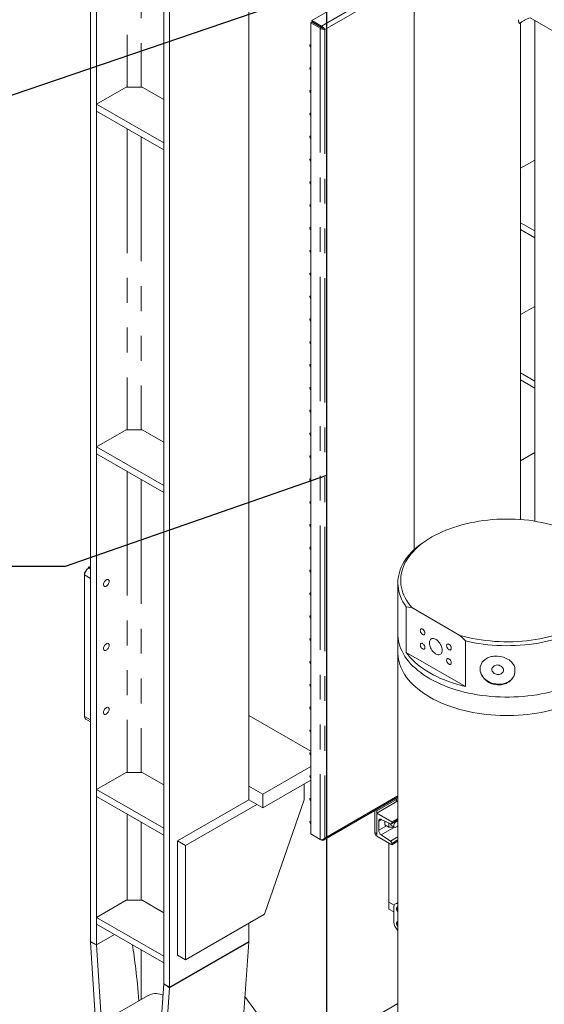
# Model space of a CAD drawing. Header units: millimetres. Extents: x 525 to 29324, y 175 to 20618.
# Tile 148 of 220: x 6124 to 7061, y 13058 to 14818. Entities that reach past the tile are written whole.
import ezdxf

# ---------------------------------------------------------------- set-up
doc = ezdxf.new("R2010")
doc.units = ezdxf.units.MM
doc.linetypes.add('SLD-Centrada-doble', pattern=[12.7, 6.35, -1.27, 1.27, -1.27, 1.27, -1.27])
doc.linetypes.add('SLD-Continua', pattern=[0])
doc.layers.add('COTAS', color=1, linetype='SLD-Continua')
doc.styles.get("Standard").update_dxf_attribs({"font": 'ARIALN.TTF'})
doc.dimstyles.new('SLDDIMSTYLE0', dxfattribs={"dimtxt": 0.18, "dimasz": 122.5, "dimexe": 0, "dimexo": 0.0625, "dimgap": 0, "dimtad": 0, "dimtih": 1, "dimtoh": 1, "dimdec": 0, "dimrnd": 1e-09, "dimzin": 0, "dimdsep": 46, "dimtxsty": 'Standard', "dimsah": 1, "dimcen": 0.09, "dimadec": 0, "dimazin": 0, "dimtfac": 122.5, "dimtdec": 0, "dimtofl": 0, "dimtmove": 0, "dimatfit": 3, "dimfxl": 1, "dimfrac": 2, "dimtolj": 1, "dimtzin": 0, "dimarcsym": 0})
doc.dimstyles.new('SLDDIMSTYLE1', dxfattribs={"dimtxt": 0.18, "dimasz": 122.5, "dimexe": 0, "dimexo": 0.0625, "dimgap": 0, "dimtad": 0, "dimtih": 1, "dimtoh": 1, "dimdec": 0, "dimrnd": 1e-09, "dimzin": 0, "dimdsep": 46, "dimtxsty": 'Standard', "dimblk1": 'NONE', "dimblk2": 'NONE', "dimsah": 1, "dimcen": 0.09, "dimadec": 0, "dimazin": 0, "dimtfac": 122.5, "dimtdec": 0, "dimtofl": 0, "dimtmove": 0, "dimatfit": 3, "dimldrblk": 'NONE', "dimfxl": 1, "dimfrac": 2, "dimtolj": 1, "dimtzin": 0, "dimarcsym": 0})

# ---------------------------------------------------------------- blocks, each defined once
blk = doc.blocks.new('_None')

msp = doc.modelspace()

# ---------------------------------------------------------------- linework, layer by layer
at = {"color": 7, "linetype": 'SLD-Continua', "lineweight": 18, "ltscale": 35}
for p, q in [((6250.2, 17383.4), (6250.2, 13170)), ((6260.8, 17377.3), (6260.8, 13163.9)), ((6381, 17307.9), (6381, 13094.5)), ((6391.6, 17301.7), (6391.6, 13088.4)), ((6533, 15595.2), (6533, 13423.2)), ((6758.1, 14881.1), (6645.7, 14816.2)), ((6828.6, 14877.5), (6828.6, 13870.6)), ((7111, 14777.4), (7035.6, 14820.9)), ((6643.6, 14812.4), (6645.7, 14813.6)), ((6643.6, 14812.4), (6643.6, 13362.4)), ((6660.5, 14802.6), (6643.6, 14812.4)), ((6645.7, 14816.2), (6645.7, 14813.7)), ((6662.7, 14806.4), (6645.7, 14816.2)), ((6662.7, 14803.9), (6645.7, 14813.7)), ((6662.6, 14803.8), (6645.7, 14813.6)), ((6647.1, 14812.9), (6664.8, 14802.7)), ((6647.1, 14812.9), (6647.1, 14812.9)), ((6647.1, 14812.8), (6647.1, 14812.9)), ((6660.5, 14802.6), (6662.6, 14803.8)), ((6662.7, 14806.4), (6662.7, 14803.9)), ((6664.8, 14802.7), (6665.4, 14803)), ((6664.8, 14801.9), (6664.8, 14802.7)), ((7018.6, 13924.3), (7018.6, 14812.4)), ((7043.9, 13921.4), (7043.9, 14816.1)), ((7043.9, 13921.4), (7043.9, 14816.1)), ((7043.9, 13921.4), (7043.9, 14816.1)), ((7043.9, 13921.4), (7043.9, 14816.1)), ((7043.9, 13921.4), (7043.9, 14816.1)), ((6666.9, 14801.4), (6669, 14800.2)), ((6643.6, 14773.3), (6642.7, 14772.8)), ((6643.6, 14732.5), (6642.7, 14732)), ((6261.1, 14666.6), (6314.2, 14697.2)), ((6314.2, 14697.2), (6342.4, 14697.2)), ((6342.4, 14697.2), (6381, 14674.9)), ((6643.6, 14691.7), (6642.7, 14691.1)), ((6261.1, 14654.3), (6261.1, 14666.6)), ((6381, 14597.4), (6261.1, 14666.6)), ((6381, 14585.1), (6261.1, 14654.3)), ((6643.6, 14650.8), (6642.7, 14650.3)), ((6643.6, 14610), (6642.7, 14609.5)), ((6643.6, 14569.2), (6642.7, 14568.7)), ((7043.9, 14566.7), (7018.6, 14552.1)), ((6643.6, 14528.3), (6642.7, 14527.8)), ((6643.6, 14487.5), (6642.7, 14487)), ((7043.9, 14440.1), (7018.6, 14454.7)), ((7043.9, 14440.1), (7018.6, 14454.7)), ((7043.9, 14440.1), (7018.6, 14454.7)), ((7043.9, 14440.1), (7018.6, 14454.7)), ((7043.9, 14440.1), (7018.6, 14454.7)), ((6643.6, 14446.7), (6642.7, 14446.2)), ((7043.9, 14427.8), (7018.6, 14442.5)), ((7043.9, 14427.8), (7018.6, 14442.5)), ((7043.9, 14427.8), (7018.6, 14442.5)), ((7043.9, 14427.8), (7018.6, 14442.5)), ((7043.9, 14427.8), (7018.6, 14442.5)), ((7043.9, 14440.1), (7043.9, 14440.1)), ((7043.9, 14427.8), (7043.9, 14440.1)), ((7043.9, 14440.1), (7043.9, 14440.1)), ((7043.9, 14427.8), (7043.9, 14440.1)), ((7043.9, 14440.1), (7043.9, 14440.1)), ((7043.9, 14427.8), (7043.9, 14440.1)), ((7043.9, 14440.1), (7043.9, 14440.1)), ((7043.9, 14427.8), (7043.9, 14440.1)), ((7043.9, 14440.1), (7043.9, 14440.1)), ((7043.9, 14427.8), (7043.9, 14440.1)), ((7043.9, 14427.8), (7043.9, 14427.8)), ((7043.9, 14427.8), (7043.9, 14427.8)), ((7043.9, 14427.8), (7043.9, 14427.8)), ((7043.9, 14427.8), (7043.9, 14427.8)), ((7043.9, 14427.8), (7043.9, 14427.8)), ((6643.6, 14405.9), (6642.7, 14405.3)), ((6643.6, 14365), (6642.7, 14364.5)), ((6643.6, 14324.2), (6642.7, 14323.7)), ((7043.9, 14305.4), (7018.6, 14290.8)), ((6643.6, 14283.4), (6642.7, 14282.9)), ((6643.6, 14242.6), (6642.7, 14242)), ((6643.6, 14201.7), (6642.7, 14201.2)), ((7043.9, 14171.7), (7018.6, 14186.3)), ((7043.9, 14171.7), (7018.6, 14186.3)), ((7043.9, 14171.7), (7018.6, 14186.3)), ((7043.9, 14171.7), (7018.6, 14186.3)), ((7043.9, 14171.7), (7018.6, 14186.3)), ((7043.9, 14159.4), (7018.6, 14174)), ((7043.9, 14159.4), (7018.6, 14174)), ((7043.9, 14159.4), (7018.6, 14174)), ((7043.9, 14159.4), (7018.6, 14174)), ((7043.9, 14159.4), (7018.6, 14174)), ((7043.9, 14171.7), (7043.9, 14171.7)), ((7043.9, 14159.4), (7043.9, 14171.7)), ((7043.9, 14171.7), (7043.9, 14171.7)), ((7043.9, 14159.4), (7043.9, 14171.7)), ((7043.9, 14171.7), (7043.9, 14171.7)), ((7043.9, 14159.4), (7043.9, 14171.7)), ((7043.9, 14171.7), (7043.9, 14171.7)), ((7043.9, 14159.4), (7043.9, 14171.7)), ((7043.9, 14171.7), (7043.9, 14171.7)), ((7043.9, 14159.4), (7043.9, 14171.7)), ((6643.6, 14160.9), (6642.7, 14160.4)), ((7043.9, 14159.4), (7043.9, 14159.4)), ((7043.9, 14159.4), (7043.9, 14159.4)), ((7043.9, 14159.4), (7043.9, 14159.4)), ((7043.9, 14159.4), (7043.9, 14159.4)), ((7043.9, 14159.4), (7043.9, 14159.4)), ((6643.6, 14120.1), (6642.7, 14119.6)), ((6261.1, 14054.1), (6314.2, 14084.8)), ((6314.2, 14084.8), (6342.4, 14084.8)), ((6342.4, 14084.8), (6381, 14062.5)), ((6643.6, 14079.2), (6642.7, 14078.7)), ((6261.1, 14041.9), (6261.1, 14054.1)), ((6381, 13985), (6261.1, 14054.1)), ((6381, 13972.7), (6261.1, 14041.9)), ((6643.6, 14038.4), (6642.7, 14037.9)), ((7043.9, 14044.1), (7018.6, 14029.5)), ((6643.6, 13997.6), (6642.7, 13997.1)), ((6643.6, 13956.8), (6642.7, 13956.2)), ((6643.6, 13915.9), (6642.7, 13915.4)), ((6860, 13893), (6856.5, 13891)), ((6643.6, 13875.1), (6642.7, 13874.6)), ((6245.7, 13836.9), (6248, 13839.9)), ((6250.2, 13839.6), (6246.6, 13837.6)), ((6249.4, 13839.1), (6248, 13839.9)), ((6248, 13839.9), (6250.2, 13839.7)), ((6643.6, 13834.3), (6642.7, 13833.8)), ((6239.6, 13829.3), (6241.1, 13831.2)), ((6240.2, 13829), (6239.6, 13829.3)), ((6239.6, 13825.3), (6239.6, 13829.3)), ((6239.6, 13825.3), (6239.6, 13572.2)), ((6250.2, 13819.2), (6250.2, 13566.1)), ((6799.4, 13811.4), (6799.4, 13719.4)), ((6643.6, 13793.5), (6642.7, 13792.9)), ((6814.1, 13768.5), (6814.1, 13686.9)), ((6910.1, 13717.2), (6824.1, 13766.8)), ((6643.6, 13752.6), (6642.7, 13752.1)), ((6643.6, 13711.8), (6642.7, 13711.3)), ((6799.4, 13719.4), (6799.4, 13686.4)), ((6920.2, 13625.6), (6920.2, 13707.3)), ((6799.4, 13686.4), (6799.4, 11956.6)), ((6920.2, 13625.6), (6814.1, 13686.9)), ((6643.6, 13671), (6642.7, 13670.5)), ((6946.6, 13661.3), (6946.6, 13653.4)), ((7008.6, 13650.2), (7008.6, 13658.2)), ((6643.6, 13630.1), (6642.7, 13629.6)), ((6643.6, 13589.3), (6642.7, 13588.8)), ((6533, 13574.2), (6643.6, 13510.4)), ((6241.6, 13567.6), (6250.2, 13562.7)), ((6643.6, 13548.5), (6642.7, 13548)), ((6643.6, 13507.7), (6642.7, 13507.2)), ((6643.6, 13482.9), (6557.8, 13433.4)), ((6261.1, 13441.7), (6314.2, 13472.4)), ((6314.2, 13472.4), (6342.4, 13472.4)), ((6342.4, 13472.4), (6381, 13450.1)), ((6643.6, 13466.8), (6642.7, 13466.3)), ((6557.8, 13433.4), (6533, 13447.7)), ((6643.6, 13458.4), (6557.8, 13408.9)), ((6632, 13451.7), (6632, 13423.2)), ((6261.1, 13429.5), (6261.1, 13441.7)), ((6381, 13372.5), (6261.1, 13441.7)), ((6381, 13360.3), (6261.1, 13429.5)), ((6557.8, 13433.4), (6557.8, 13408.9)), ((6405.7, 13349.7), (6533, 13423.2)), ((6419.9, 13341.5), (6547.2, 13415)), ((6557.8, 13408.9), (6533, 13423.2)), ((6632, 13423.2), (6561.3, 13219)), ((6643.6, 13426), (6642.7, 13425.5)), ((6666.3, 13351.4), (6799.4, 13428.2)), ((6761.6, 13403.5), (6797, 13423.9)), ((6799.4, 13421.2), (6761.6, 13399.4)), ((6794.5, 13425.4), (6797, 13423.9)), ((6797, 13423.9), (6797, 13419.9)), ((6758.1, 13364.7), (6758.1, 13404.4)), ((6759.2, 13405), (6761.6, 13403.5)), ((6761.6, 13362.7), (6761.6, 13403.5)), ((6761.6, 13399.4), (6761.6, 13358.6)), ((6788.5, 13383.9), (6761.6, 13399.4)), ((6643.6, 13385.2), (6642.7, 13384.7)), ((6765.2, 13368.9), (6765.2, 13385.1)), ((6769.7, 13388.1), (6786.2, 13380.1)), ((6776.1, 13385.1), (6776.2, 13378.7)), ((6783.3, 13374.6), (6776.2, 13378.7)), ((6783.2, 13381.6), (6783.3, 13374.6)), ((6786.9, 13377.9), (6793.3, 13374.2)), ((6787.8, 13380.1), (6799.4, 13386.8)), ((6799.4, 13390.2), (6788.5, 13383.9)), ((6788.5, 13381.7), (6788.5, 13383.9)), ((6799.3, 13384.6), (6797.5, 13385.7)), ((6660.5, 13352.6), (6643.6, 13362.4)), ((6760.2, 13360.2), (6761.6, 13359.3)), ((6761.6, 13358.6), (6788.5, 13343.1)), ((6786.2, 13349.5), (6769.7, 13360.6)), ((6783.3, 13374.6), (6790.1, 13374.3)), ((6790.1, 13374.3), (6791.1, 13375.5)), ((6419.9, 13341.5), (6405.7, 13349.7)), ((6405.7, 13145.6), (6405.7, 13349.7)), ((6419.9, 13137.4), (6419.9, 13341.5)), ((6662.7, 13351.3), (6660.8, 13352.4)), ((6662.7, 13351.3), (6662.7, 13352)), ((6783.3, 13240.3), (6783.3, 13346.1)), ((6783.3, 13240.3), (6783.3, 13346.1)), ((6783.3, 13240.3), (6783.3, 13346.1)), ((6783.3, 13240.3), (6783.3, 13346.1)), ((6783.3, 13240.3), (6783.3, 13346.1)), ((6799.4, 13349.4), (6788.5, 13343.1)), ((6788.5, 13343.1), (6788.5, 13345.4)), ((6261.1, 13213.1), (6314.2, 13243.7)), ((6314.2, 13243.7), (6342.4, 13243.7)), ((6342.4, 13243.7), (6381, 13221.5)), ((6792.7, 13234.8), (6783.3, 13240.3)), ((6783.3, 13228), (6783.3, 13240.3)), ((6792.7, 13234.8), (6783.3, 13240.3)), ((6783.3, 13228), (6783.3, 13240.3)), ((6792.7, 13234.8), (6783.3, 13240.3)), ((6783.3, 13228), (6783.3, 13240.3)), ((6792.7, 13234.8), (6783.3, 13240.3)), ((6783.3, 13228), (6783.3, 13240.3)), ((6792.7, 13234.8), (6783.3, 13240.3)), ((6783.3, 13228), (6783.3, 13240.3)), ((6799.4, 13240), (6794.9, 13237.4)), ((6799, 13237.9), (6799.4, 13237.8)), ((6561.3, 13219), (6419.9, 13137.4)), ((6792, 13222.9), (6783.3, 13228)), ((6792, 13222.9), (6783.3, 13228)), ((6792, 13222.9), (6783.3, 13228)), ((6792, 13222.9), (6783.3, 13228)), ((6792, 13222.9), (6783.3, 13228)), ((6792, 13205.2), (6792, 13231.2)), ((6261.1, 13200.9), (6261.1, 13213.1)), ((6381, 13143.9), (6261.1, 13213.1)), ((6381, 13131.7), (6261.1, 13200.9)), ((6533, 13202.7), (6533, 13170)), ((6260.8, 13163.9), (6293, 13182.5)), ((6260.8, 13163.9), (6293, 13182.5)), ((6799.4, 13190.1), (6799, 13190.5)), ((6260.8, 13163.9), (6250.2, 13170)), ((6250.2, 13169.1), (6251, 13169.5)), ((6260.1, 13016.8), (6250.2, 13169.1)), ((6250.2, 13169.1), (6260.8, 13163.9)), ((6391.6, 13088.4), (6533, 13170)), ((6391.6, 13087.5), (6533, 13169.1)), ((6533, 13169.1), (6522.2, 13015.7)), ((6533, 13169.1), (6532.2, 13169.6)), ((6269.8, 13025.4), (6260.8, 13163.9)), ((6419.9, 13137.4), (6405.7, 13145.6)), ((6372, 12966.2), (6381, 13094.5)), ((6391.6, 13087.5), (6381, 13094.5)), ((6391.6, 13088.4), (6381, 13094.5)), ((6382.1, 12952.2), (6391.6, 13087.5)), ((6353.4, 13073.7), (6285.9, 13034.7)), ((6642.6, 12910.8), (6526.2, 13071.8)), ((6799.4, 13059), (6718.5, 13012.3)), ((6799.4, 13059), (6718.5, 13012.3)), ((6799.4, 13059), (6718.5, 13012.3))]:
    msp.add_line(p, q, dxfattribs=at)
at = {"color": 8, "linetype": 'SLD-Centrada-doble', "lineweight": 18, "ltscale": 35}
for p, q in [((6315.6, 15235.3), (6315.6, 14697.2)), ((6341, 15220.6), (6341, 14697.2)), ((6758.1, 14861.5), (6662.7, 14806.4)), ((6769.4, 14858.2), (6669, 14800.2)), ((6660.5, 14802.6), (6660.5, 13352.6)), ((6669, 14800.2), (6669, 13354.9)), ((6315.6, 14622.9), (6315.6, 14084.8)), ((6341, 14608.2), (6341, 14084.8)), ((6315.6, 14010.5), (6315.6, 13472.4)), ((6341, 13995.8), (6341, 13472.4)), ((6246.6, 13837.6), (6250.2, 13835.5)), ((6239.6, 13825.3), (6250.2, 13819.2)), ((6239.6, 13572.2), (6250.2, 13566.1)), ((6669, 13354.9), (6799.4, 13430.2)), ((6315.6, 13398.1), (6315.6, 13243.7)), ((6341, 13383.4), (6341, 13243.7)), ((6770.1, 13387.9), (6765.2, 13385.1)), ((6779.2, 13377), (6765.2, 13368.9)), ((6799.4, 13388), (6788.5, 13381.7)), ((6799.4, 13377.7), (6799.2, 13377.6)), ((6761.6, 13362.7), (6758.1, 13364.7)), ((6793.3, 13374.2), (6769.7, 13360.6)), ((6799.4, 13357.1), (6786.2, 13349.5)), ((6799.4, 13351.6), (6788.5, 13345.4)), ((6799, 13237.9), (6799.4, 13238.2)), ((6341, 13154.7), (6341, 13066.5))]:
    msp.add_line(p, q, dxfattribs=at)
at = {"color": 7, "linetype": 'SLD-Continua', "lineweight": 18, "ltscale": 35, "flags": 128}
for points in [[(7016.8, 14811.2), (7019.5, 14813), (7021.7, 14814.4), (7023.6, 14815.5), (7024.9, 14816.3), (7025.7, 14816.8), (7026.6, 14817.3), (7027.8, 14817.9), (7029.4, 14818.7), (7031, 14819.4), (7032.3, 14820), (7033.5, 14820.4), (7035.5, 14820.9)], [(7016.8, 14811.2), (7016.7, 14811.2), (7016.3, 14811.4), (7015.9, 14811.9), (7015.6, 14812.9), (7015.3, 14814.2), (7015.1, 14815.8), (7015.1, 14817.8)], [(6643.6, 14772.8), (6643.2, 14772.9), (6642.7, 14772.8), (6642.3, 14772.3), (6642.1, 14771.6)], [(6643.6, 14732), (6643.2, 14732.1), (6642.7, 14732), (6642.3, 14731.5), (6642.1, 14730.8)], [(6643.6, 14691.2), (6643.2, 14691.2), (6642.7, 14691.1), (6642.3, 14690.7), (6642.1, 14690)], [(6643.6, 14650.3), (6643.2, 14650.4), (6642.7, 14650.3), (6642.3, 14649.9), (6642.1, 14649.2)], [(6643.6, 14609.5), (6643.2, 14609.6), (6642.7, 14609.5), (6642.3, 14609), (6642.1, 14608.3)], [(6643.6, 14568.7), (6643.2, 14568.8), (6642.7, 14568.7), (6642.3, 14568.2), (6642.1, 14567.5)], [(6643.6, 14527.9), (6643.2, 14527.9), (6642.7, 14527.8), (6642.3, 14527.4), (6642.1, 14526.7)], [(6643.6, 14487), (6643.2, 14487.1), (6642.7, 14487), (6642.3, 14486.6), (6642.1, 14485.9)], [(6643.6, 14446.2), (6643.2, 14446.3), (6642.7, 14446.2), (6642.3, 14445.7), (6642.1, 14445)], [(6643.6, 14405.4), (6643.2, 14405.5), (6642.7, 14405.3), (6642.3, 14404.9), (6642.1, 14404.2)], [(6643.6, 14364.6), (6643.2, 14364.6), (6642.7, 14364.5), (6642.3, 14364.1), (6642.1, 14363.4)], [(6643.6, 14323.7), (6643.2, 14323.8), (6642.7, 14323.7), (6642.3, 14323.3), (6642.1, 14322.5)], [(6643.6, 14282.9), (6643.2, 14283), (6642.7, 14282.9), (6642.3, 14282.4), (6642.1, 14281.7)], [(6643.6, 14242.1), (6643.2, 14242.1), (6642.7, 14242), (6642.3, 14241.6), (6642.1, 14240.9)], [(6643.6, 14201.2), (6643.2, 14201.3), (6642.7, 14201.2), (6642.3, 14200.8), (6642.1, 14200.1)], [(6643.6, 14160.4), (6643.2, 14160.5), (6642.7, 14160.4), (6642.3, 14159.9), (6642.1, 14159.2)], [(6643.6, 14119.6), (6643.2, 14119.7), (6642.7, 14119.6), (6642.3, 14119.1), (6642.1, 14118.4)], [(6643.6, 14078.8), (6643.2, 14078.8), (6642.7, 14078.7), (6642.3, 14078.3), (6642.1, 14077.6)], [(6643.6, 14037.9), (6643.2, 14038), (6642.7, 14037.9), (6642.3, 14037.5), (6642.1, 14036.8)], [(6643.6, 13997.1), (6643.2, 13997.2), (6642.7, 13997.1), (6642.3, 13996.6), (6642.1, 13995.9)], [(6643.6, 13956.3), (6643.2, 13956.4), (6642.7, 13956.2), (6642.3, 13955.8), (6642.1, 13955.1)], [(6910.1, 13717.2), (6917.5, 13715.2), (6925.1, 13713.3), (6932.7, 13711.7), (6940.5, 13710.3), (6948.4, 13709.1), (6956.4, 13708), (6964.4, 13707.2), (6972.5, 13706.5), (6980.6, 13706.1), (6988.8, 13705.8), (6996.9, 13705.8), (7005.1, 13706), (7013.2, 13706.3), (7021.3, 13706.9), (7029.4, 13707.7), (7037.4, 13708.6), (7045.3, 13709.8), (7053.1, 13711.2), (7060.8, 13712.7), (7068.4, 13714.5), (7075.9, 13716.4), (7083.2, 13718.5), (7090.3, 13720.8), (7097.3, 13723.3), (7104, 13725.9), (7110.6, 13728.7), (7117, 13731.7), (7123.1, 13734.8), (7129, 13738), (7134.6, 13741.5), (7140, 13745), (7145.1, 13748.7), (7149.9, 13752.5), (7154.5, 13756.4), (7158.7, 13760.4), (7162.7, 13764.6), (7166.3, 13768.8), (7169.6, 13773.1), (7172.6, 13777.5), (7175.3, 13781.9), (7177.6, 13786.4), (7179.6, 13791), (7181.3, 13795.6), (7182.6, 13800.3), (7183.5, 13805), (7184.1, 13809.7), (7184.4, 13814.4), (7184.3, 13819.1), (7183.8, 13823.8), (7183.1, 13828.5), (7181.9, 13833.2), (7180.4, 13837.8), (7178.6, 13842.4), (7176.4, 13846.9), (7173.9, 13851.4), (7171.1, 13855.9), (7167.9, 13860.2), (7164.4, 13864.5), (7160.6, 13868.6), (7156.5, 13872.7), (7152.1, 13876.7), (7147.4, 13880.5), (7142.4, 13884.3), (7137.1, 13887.9), (7131.6, 13891.3), (7125.8, 13894.7), (7119.8, 13897.9), (7113.6, 13900.9), (7107.1, 13903.8), (7100.4, 13906.5), (7093.5, 13909), (7086.5, 13911.4), (7079.3, 13913.6), (7071.9, 13915.6), (7064.3, 13917.5), (7056.7, 13919.1), (7048.9, 13920.5), (7041, 13921.8), (7033.1, 13922.9), (7025.1, 13923.7), (7017, 13924.4), (7008.8, 13924.8), (7000.7, 13925.1), (6992.5, 13925.2), (6984.4, 13925), (6976.2, 13924.7), (6968.1, 13924.1), (6960, 13923.3), (6952, 13922.4), (6944.1, 13921.2), (6936.3, 13919.9), (6928.6, 13918.4), (6921, 13916.6), (6913.5, 13914.7), (6906.2, 13912.6), (6899, 13910.3), (6892.1, 13907.9), (6885.3, 13905.3), (6878.7, 13902.5), (6872.3, 13899.5), (6866.2, 13896.4), (6860.3, 13893.2), (6854.6, 13889.8), (6849.2, 13886.2), (6844.1, 13882.6), (6839.2, 13878.8), (6834.7, 13874.9), (6830.4, 13870.8), (6826.4, 13866.7), (6822.8, 13862.5), (6819.4, 13858.2), (6816.4, 13853.8), (6813.7, 13849.4), (6811.3, 13844.9), (6809.3, 13840.3), (6807.7, 13835.7), (6806.3, 13831), (6805.3, 13826.3), (6804.7, 13821.6), (6804.4, 13816.9), (6804.5, 13812.2), (6804.9, 13807.5), (6805.7, 13802.8), (6806.8, 13798.1), (6808.2, 13793.5), (6810.1, 13788.9), (6812.2, 13784.4), (6814.7, 13779.9), (6817.5, 13775.4), (6820.6, 13771.1), (6824.1, 13766.8)], [(6643.6, 13915.5), (6643.2, 13915.5), (6642.7, 13915.4), (6642.3, 13915), (6642.1, 13914.3)], [(6814.1, 13768.5), (6811.1, 13773), (6808.4, 13777.5), (6806.1, 13782.1), (6804.1, 13786.8), (6802.5, 13791.5), (6801.2, 13796.2), (6800.2, 13801), (6799.6, 13805.8), (6799.4, 13810.6), (6799.5, 13815.4), (6800, 13820.1), (6800.8, 13824.9), (6802, 13829.7), (6803.5, 13834.4), (6805.4, 13839), (6807.6, 13843.7), (6810.1, 13848.2), (6813, 13852.7), (6816.2, 13857.1), (6819.8, 13861.5), (6823.6, 13865.7), (6827.8, 13869.9), (6832.2, 13873.9), (6837, 13877.8), (6842, 13881.6), (6847.4, 13885.3), (6853, 13888.9), (6856.5, 13891)], [(7132.3, 13891), (7135.2, 13889.3), (7140.8, 13885.7), (7146.2, 13882.1), (7151.2, 13878.3), (7156, 13874.4), (7160.5, 13870.3), (7164.7, 13866.2), (7168.6, 13862), (7172.2, 13857.6), (7175.4, 13853.2), (7178.3, 13848.7), (7180.9, 13844.2), (7183.2, 13839.6), (7185.1, 13834.9), (7186.7, 13830.2), (7187.9, 13825.5), (7188.7, 13820.7), (7189.2, 13815.9), (7189.4, 13811.1), (7189.2, 13806.3), (7188.7, 13801.5), (7187.7, 13796.8), (7186.5, 13792), (7184.9, 13787.3), (7182.9, 13782.7), (7180.7, 13778.1), (7178, 13773.5), (7175.1, 13769), (7171.8, 13764.6), (7168.2, 13760.3), (7164.3, 13756.1), (7160, 13752), (7155.5, 13748), (7150.7, 13744), (7145.6, 13740.3), (7140.2, 13736.6), (7134.5, 13733.1), (7128.6, 13729.7), (7122.5, 13726.5), (7116.1, 13723.4), (7109.5, 13720.5), (7102.7, 13717.8), (7095.7, 13715.2), (7088.5, 13712.8), (7081.2, 13710.6), (7073.6, 13708.5), (7066, 13706.7), (7058.2, 13705), (7050.3, 13703.5), (7042.3, 13702.3), (7034.2, 13701.2), (7026, 13700.3), (7017.8, 13699.6), (7009.6, 13699.2), (7001.3, 13698.9), (6993, 13698.8), (6984.7, 13699), (6976.4, 13699.3), (6968.1, 13699.8), (6959.9, 13700.6), (6951.8, 13701.5), (6943.7, 13702.7), (6935.8, 13704), (6927.9, 13705.6), (6920.2, 13707.3)], [(6643.6, 13874.6), (6643.2, 13874.7), (6642.7, 13874.6), (6642.3, 13874.2), (6642.1, 13873.4)], [(6643.6, 13833.8), (6643.2, 13833.9), (6642.7, 13833.8), (6642.3, 13833.3), (6642.1, 13832.6)], [(6273.5, 13808.2), (6273.6, 13809.5), (6274, 13810.9), (6274.6, 13812.3), (6275.4, 13813.7), (6276.3, 13814.9), (6277.4, 13816), (6278.5, 13816.7), (6279.6, 13817.2), (6280.6, 13817.4), (6281.5, 13817.3), (6282.3, 13816.8), (6282.9, 13816.1), (6283.3, 13815.1), (6283.4, 13813.9), (6283.3, 13812.5), (6282.9, 13811.1), (6282.3, 13809.7), (6281.5, 13808.3), (6280.6, 13807.1), (6279.6, 13806.1), (6278.5, 13805.3), (6277.4, 13804.8), (6276.3, 13804.6), (6275.4, 13804.8), (6274.6, 13805.2), (6274, 13806), (6273.6, 13807), (6273.5, 13808.2)], [(6643.6, 13793), (6643.2, 13793.1), (6642.7, 13792.9), (6642.3, 13792.5), (6642.1, 13791.8)], [(6824.1, 13766.8), (6818.5, 13767.9), (6814.1, 13768.5)], [(6643.6, 13752.2), (6643.2, 13752.2), (6642.7, 13752.1), (6642.3, 13751.7), (6642.1, 13751)], [(6843.6, 13718.8), (6842.5, 13719.6), (6841.6, 13720.6), (6840.7, 13721.8), (6840, 13723.1), (6839.6, 13724.5), (6839.4, 13725.8), (6839.5, 13726.9), (6839.8, 13727.9), (6840.3, 13728.6), (6841.1, 13729), (6842, 13729), (6843, 13728.8), (6844.1, 13728.2), (6845.1, 13727.3), (6846, 13726.1), (6846.8, 13724.9), (6847.4, 13723.5), (6847.7, 13722.2), (6847.7, 13720.9), (6847.6, 13719.9), (6847.1, 13719), (6846.4, 13718.5), (6845.6, 13718.3), (6844.6, 13718.4), (6843.6, 13718.8)], [(6643.6, 13711.3), (6643.2, 13711.4), (6642.7, 13711.3), (6642.3, 13710.8), (6642.1, 13710.1)], [(7189.4, 13719.4), (7189.4, 13717), (7189, 13712.3), (7188.3, 13707.5), (7187.2, 13702.8), (7185.9, 13698), (7184.1, 13693.4), (7182, 13688.8), (7179.6, 13684.2), (7176.8, 13679.7), (7173.8, 13675.2), (7170.3, 13670.9), (7166.6, 13666.6), (7162.6, 13662.5), (7158.2, 13658.4), (7153.6, 13654.4), (7148.7, 13650.6), (7143.5, 13646.9), (7138, 13643.3), (7132.3, 13639.8), (7126.3, 13636.5), (7120.1, 13633.4), (7113.7, 13630.4), (7107, 13627.5), (7100.1, 13624.8), (7093.1, 13622.3), (7085.9, 13620), (7078.5, 13617.9), (7070.9, 13615.9), (7063.2, 13614.1), (7055.4, 13612.5), (7047.5, 13611.1), (7039.5, 13609.9), (7031.4, 13608.9), (7023.3, 13608.1), (7015.1, 13607.5), (7006.8, 13607.1), (6998.5, 13606.9), (6990.3, 13606.9), (6982, 13607.1), (6973.7, 13607.5), (6965.5, 13608.1), (6957.4, 13608.9), (6949.3, 13609.9), (6941.3, 13611.1), (6933.4, 13612.5), (6925.5, 13614.1), (6917.9, 13615.9), (6910.3, 13617.9), (6902.9, 13620), (6895.7, 13622.3), (6888.7, 13624.8), (6881.8, 13627.5), (6875.1, 13630.4), (6868.7, 13633.4), (6862.5, 13636.5), (6856.5, 13639.8), (6850.8, 13643.3), (6845.3, 13646.9), (6840.1, 13650.6), (6835.2, 13654.4), (6830.6, 13658.4), (6826.2, 13662.5), (6822.2, 13666.6), (6818.5, 13670.9), (6815, 13675.2), (6812, 13679.7), (6809.2, 13684.2), (6806.8, 13688.8), (6804.7, 13693.4), (6802.9, 13698), (6801.5, 13702.8), (6800.5, 13707.5), (6799.8, 13712.3), (6799.4, 13717), (6799.4, 13719.4)], [(7189.4, 13719.4), (7189.4, 13717), (7189, 13712.3), (7188.3, 13707.5), (7187.2, 13702.8), (7185.9, 13698), (7184.1, 13693.4), (7182, 13688.8), (7179.6, 13684.2), (7176.8, 13679.7), (7173.8, 13675.2), (7170.3, 13670.9), (7166.6, 13666.6), (7162.6, 13662.5), (7158.2, 13658.4), (7153.6, 13654.4), (7148.7, 13650.6), (7143.5, 13646.9), (7138, 13643.3), (7132.3, 13639.8), (7126.3, 13636.5), (7120.1, 13633.4), (7113.7, 13630.4), (7107, 13627.5), (7100.1, 13624.8), (7093.1, 13622.3), (7085.9, 13620), (7078.5, 13617.9), (7070.9, 13615.9), (7063.2, 13614.1), (7055.4, 13612.5), (7047.5, 13611.1), (7039.5, 13609.9), (7031.4, 13608.9), (7023.3, 13608.1), (7015.1, 13607.5), (7006.8, 13607.1), (6998.5, 13606.9), (6990.3, 13606.9), (6982, 13607.1), (6973.7, 13607.5), (6965.5, 13608.1), (6957.4, 13608.9), (6949.3, 13609.9), (6941.3, 13611.1), (6933.4, 13612.5), (6925.5, 13614.1), (6917.9, 13615.9), (6910.3, 13617.9), (6902.9, 13620), (6895.7, 13622.3), (6888.7, 13624.8), (6881.8, 13627.5), (6875.1, 13630.4), (6868.7, 13633.4), (6862.5, 13636.5), (6856.5, 13639.8), (6850.8, 13643.3), (6845.3, 13646.9), (6840.1, 13650.6), (6835.2, 13654.4), (6830.6, 13658.4), (6826.2, 13662.5), (6822.2, 13666.6), (6818.5, 13670.9), (6815, 13675.2), (6812, 13679.7), (6809.2, 13684.2), (6806.8, 13688.8), (6804.7, 13693.4), (6802.9, 13698), (6801.5, 13702.8), (6800.5, 13707.5), (6799.8, 13712.3), (6799.4, 13717), (6799.4, 13719.4)], [(6855.8, 13703.6), (6855.9, 13701.6), (6856.3, 13699.5), (6856.9, 13697.3), (6857.8, 13695.1), (6858.8, 13693), (6860.1, 13690.9), (6861.5, 13689), (6863, 13687.3), (6864.6, 13685.8), (6866.3, 13684.5), (6868, 13683.6), (6869.6, 13682.9), (6871.3, 13682.5), (6872.8, 13682.5), (6874.2, 13682.8), (6875.4, 13683.4), (6876.5, 13684.3), (6877.3, 13685.5), (6877.9, 13687), (6878.3, 13688.7), (6878.4, 13690.6), (6878.3, 13692.6), (6877.9, 13694.7), (6877.3, 13696.9), (6876.5, 13699), (6875.4, 13701.2), (6874.2, 13703.2), (6872.8, 13705.1), (6871.3, 13706.9), (6869.6, 13708.4), (6868, 13709.6), (6866.3, 13710.6), (6864.6, 13711.3), (6863, 13711.6), (6861.5, 13711.7), (6860.1, 13711.4), (6858.8, 13710.8), (6857.8, 13709.8), (6856.9, 13708.6), (6856.3, 13707.2), (6855.9, 13705.5), (6855.8, 13703.6)], [(6920.2, 13707.3), (6914.6, 13712.9), (6910.1, 13717.2)], [(6273.5, 13693.8), (6273.6, 13695.2), (6274, 13696.6), (6274.6, 13698), (6275.4, 13699.4), (6276.3, 13700.6), (6277.4, 13701.6), (6278.5, 13702.4), (6279.6, 13702.9), (6280.6, 13703.1), (6281.5, 13703), (6282.3, 13702.5), (6282.9, 13701.8), (6283.3, 13700.8), (6283.4, 13699.6), (6283.3, 13698.2), (6282.9, 13696.8), (6282.3, 13695.4), (6281.5, 13694), (6280.6, 13692.8), (6279.6, 13691.8), (6278.5, 13691), (6277.4, 13690.5), (6276.3, 13690.3), (6275.4, 13690.5), (6274.6, 13690.9), (6274, 13691.6), (6273.6, 13692.6), (6273.5, 13693.8)], [(6843.6, 13692.9), (6842.5, 13693.6), (6841.6, 13694.6), (6840.7, 13695.8), (6840, 13697.1), (6839.6, 13698.5), (6839.4, 13699.8), (6839.5, 13701), (6839.8, 13701.9), (6840.3, 13702.6), (6841.1, 13703), (6842, 13703.1), (6843, 13702.8), (6844.1, 13702.2), (6845.1, 13701.3), (6846, 13700.2), (6846.8, 13698.9), (6847.4, 13697.6), (6847.7, 13696.2), (6847.7, 13695), (6847.6, 13693.9), (6847.1, 13693.1), (6846.4, 13692.5), (6845.6, 13692.3), (6844.6, 13692.4), (6843.6, 13692.9)], [(6890.7, 13691.6), (6889.6, 13692.4), (6888.7, 13693.4), (6887.8, 13694.6), (6887.1, 13695.9), (6886.7, 13697.3), (6886.5, 13698.6), (6886.6, 13699.8), (6886.9, 13700.7), (6887.4, 13701.4), (6888.2, 13701.8), (6889.1, 13701.9), (6890.1, 13701.6), (6891.2, 13701), (6892.2, 13700.1), (6893.1, 13699), (6893.9, 13697.7), (6894.5, 13696.3), (6894.8, 13695), (6894.8, 13693.8), (6894.6, 13692.7), (6894.2, 13691.8), (6893.5, 13691.3), (6892.7, 13691.1), (6891.7, 13691.2), (6890.7, 13691.6)], [(7189.4, 13686.4), (7189.4, 13684), (7189, 13679.2), (7188.3, 13674.4), (7187.2, 13669.7), (7185.9, 13665), (7184.1, 13660.3), (7182, 13655.7), (7179.6, 13651.1), (7176.8, 13646.6), (7173.8, 13642.2), (7170.3, 13637.8), (7166.6, 13633.6), (7162.6, 13629.4), (7158.2, 13625.3), (7153.6, 13621.4), (7148.7, 13617.5), (7143.5, 13613.8), (7138, 13610.2), (7132.3, 13606.8), (7126.3, 13603.5), (7120.1, 13600.3), (7113.7, 13597.3), (7107, 13594.5), (7100.1, 13591.8), (7093.1, 13589.3), (7085.9, 13587), (7078.5, 13584.8), (7070.9, 13582.8), (7063.2, 13581), (7055.4, 13579.5), (7047.5, 13578.1), (7039.5, 13576.9), (7031.4, 13575.8), (7023.3, 13575), (7015.1, 13574.4), (7006.8, 13574), (6998.5, 13573.8), (6990.3, 13573.8), (6982, 13574), (6973.7, 13574.4), (6965.5, 13575), (6957.4, 13575.8), (6949.3, 13576.9), (6941.3, 13578.1), (6933.4, 13579.5), (6925.5, 13581), (6917.9, 13582.8), (6910.3, 13584.8), (6902.9, 13587), (6895.7, 13589.3), (6888.7, 13591.8), (6881.8, 13594.5), (6875.1, 13597.3), (6868.7, 13600.3), (6862.5, 13603.5), (6856.5, 13606.8), (6850.8, 13610.2), (6845.3, 13613.8), (6840.1, 13617.5), (6835.2, 13621.4), (6830.6, 13625.3), (6826.2, 13629.4), (6822.2, 13633.6), (6818.5, 13637.8), (6815, 13642.2), (6812, 13646.6), (6809.2, 13651.1), (6806.8, 13655.7), (6804.7, 13660.3), (6802.9, 13665), (6801.5, 13669.7), (6800.5, 13674.4), (6799.8, 13679.2), (6799.4, 13684), (6799.4, 13686.4)], [(7132.3, 13606.8), (7126.3, 13603.5), (7120.1, 13600.3), (7113.7, 13597.3), (7107, 13594.5), (7100.1, 13591.8), (7093.1, 13589.3), (7085.9, 13587), (7078.5, 13584.8), (7070.9, 13582.8), (7063.2, 13581), (7055.4, 13579.5), (7047.5, 13578.1), (7039.5, 13576.9), (7031.4, 13575.8), (7023.3, 13575), (7015.1, 13574.4), (7006.8, 13574), (6998.5, 13573.8), (6990.3, 13573.8), (6982, 13574), (6973.7, 13574.4), (6965.5, 13575), (6957.4, 13575.8), (6949.3, 13576.9), (6941.3, 13578.1), (6933.4, 13579.5), (6925.5, 13581), (6917.9, 13582.8), (6910.3, 13584.8), (6902.9, 13587), (6895.7, 13589.3), (6888.7, 13591.8), (6881.8, 13594.5), (6875.1, 13597.3), (6868.7, 13600.3), (6862.5, 13603.5), (6856.5, 13606.8), (6850.8, 13610.2), (6845.3, 13613.8), (6840.1, 13617.5), (6835.2, 13621.4), (6830.6, 13625.3), (6826.2, 13629.4), (6822.2, 13633.6), (6818.5, 13637.8), (6815, 13642.2), (6812, 13646.6), (6809.2, 13651.1), (6806.8, 13655.7), (6804.7, 13660.3), (6802.9, 13665), (6801.5, 13669.7), (6800.5, 13674.4), (6799.8, 13679.2), (6799.4, 13684), (6799.4, 13686.4)], [(6920.2, 13625.6), (6912.3, 13627.6), (6904.6, 13629.8), (6897.1, 13632.2), (6889.8, 13634.7), (6882.7, 13637.5), (6875.8, 13640.4), (6869.1, 13643.5), (6862.7, 13646.7), (6856.5, 13650.1), (6850.6, 13653.7), (6845, 13657.4), (6839.6, 13661.3), (6834.6, 13665.3), (6829.8, 13669.4), (6825.4, 13673.6), (6821.3, 13677.9), (6817.5, 13682.3), (6814.1, 13686.9)], [(6890.7, 13665.7), (6889.6, 13666.4), (6888.7, 13667.4), (6887.8, 13668.6), (6887.1, 13670), (6886.7, 13671.3), (6886.5, 13672.6), (6886.6, 13673.8), (6886.9, 13674.8), (6887.4, 13675.4), (6888.2, 13675.8), (6889.1, 13675.9), (6890.1, 13675.6), (6891.2, 13675), (6892.2, 13674.1), (6893.1, 13673), (6893.9, 13671.7), (6894.5, 13670.4), (6894.8, 13669), (6894.8, 13667.8), (6894.6, 13666.7), (6894.2, 13665.9), (6893.5, 13665.3), (6892.7, 13665.1), (6891.7, 13665.2), (6890.7, 13665.7)], [(7008.6, 13658.2), (7008.2, 13659.8), (7007.7, 13661.5), (7007, 13663.2), (7006.1, 13664.9), (7005, 13666.6), (7003.6, 13668.3), (7001.8, 13670.3), (7000, 13671.9), (6997.9, 13673.5), (6995.5, 13675), (6993, 13676.2), (6990.6, 13677.3), (6988.3, 13678.1), (6982.8, 13679.4), (6977.4, 13680.1), (6975.3, 13680.1), (6973.1, 13680.1), (6970.9, 13679.9), (6968.7, 13679.6), (6966.5, 13679.2), (6964.4, 13678.6), (6962.1, 13677.9), (6959.6, 13676.9), (6957.1, 13675.5), (6954.5, 13673.7), (6952.2, 13671.7), (6950.2, 13669.4), (6947.9, 13665.3), (6946.6, 13661.3)], [(6643.6, 13670.5), (6643.2, 13670.6), (6642.7, 13670.5), (6642.3, 13670), (6642.1, 13669.3)], [(6988, 13655.3), (6987.8, 13653.7), (6987.3, 13652.2), (6986.4, 13650.9), (6985.3, 13649.7), (6983.9, 13648.7), (6982.2, 13648), (6980.4, 13647.5), (6978.6, 13647.3), (6976.7, 13647.4), (6974.8, 13647.8), (6973, 13648.4), (6971.4, 13649.3), (6970, 13650.5), (6968.8, 13651.8), (6968, 13653.2), (6967.5, 13654.7), (6967.3, 13656.3), (6967.5, 13657.8), (6968, 13659.3), (6968.8, 13660.7), (6970, 13661.9), (6971.4, 13662.8), (6973, 13663.6), (6974.8, 13664.1), (6976.7, 13664.3), (6978.6, 13664.2), (6980.4, 13663.8), (6982.2, 13663.1), (6983.9, 13662.2), (6985.3, 13661.1), (6986.4, 13659.8), (6987.3, 13658.3), (6987.8, 13656.8), (6988, 13655.3)], [(6946.6, 13653.4), (6947, 13651.7), (6947.5, 13649.9), (6948.2, 13648.1), (6949.1, 13646.2), (6950.2, 13644.3), (6951.5, 13642.4), (6953.2, 13640.2), (6955.1, 13638.2), (6957.1, 13636.5), (6959.5, 13634.7), (6961.9, 13633.2), (6964.2, 13631.9), (6966.5, 13630.9), (6972, 13629.3), (6977.4, 13628.6), (6979.5, 13628.6), (6981.7, 13628.7), (6983.9, 13628.9), (6986.1, 13629.3), (6988.3, 13629.8), (6990.5, 13630.5), (6992.8, 13631.5), (6995.3, 13632.8), (6997.9, 13634.4), (7000.6, 13636.5), (7002.9, 13638.9), (7005, 13641.5), (7007.4, 13646), (7008.6, 13650.2)], [(6946.6, 13653.4), (6947.3, 13650.6), (6948.4, 13647.9), (6949.8, 13645.3), (6951.6, 13642.8), (6953.6, 13640.4), (6955.9, 13638.3), (6958.5, 13636.3), (6961.4, 13634.6), (6964.4, 13633.1), (6967.5, 13631.9), (6970.8, 13631), (6974.2, 13630.4), (6977.6, 13630.1), (6981, 13630), (6984.4, 13630.3), (6987.7, 13630.9), (6990.9, 13631.8), (6993.9, 13633), (6996.7, 13634.4), (6999.3, 13636.1), (7001.6, 13638), (7003.7, 13640.1), (7005.4, 13642.5), (7006.9, 13644.9), (7007.9, 13647.5), (7008.6, 13650.2)], [(6643.6, 13629.7), (6643.2, 13629.7), (6642.7, 13629.6), (6642.3, 13629.2), (6642.1, 13628.5)], [(6273.5, 13579.5), (6273.6, 13580.9), (6274, 13582.3), (6274.6, 13583.7), (6275.4, 13585.1), (6276.3, 13586.3), (6277.4, 13587.3), (6278.5, 13588.1), (6279.6, 13588.6), (6280.6, 13588.8), (6281.5, 13588.6), (6282.3, 13588.2), (6282.9, 13587.4), (6283.3, 13586.4), (6283.4, 13585.2), (6283.3, 13583.9), (6282.9, 13582.5), (6282.3, 13581.1), (6281.5, 13579.7), (6280.6, 13578.5), (6279.6, 13577.5), (6278.5, 13576.7), (6277.4, 13576.2), (6276.3, 13576), (6275.4, 13576.1), (6274.6, 13576.6), (6274, 13577.3), (6273.6, 13578.3), (6273.5, 13579.5)], [(6643.6, 13588.8), (6643.2, 13588.9), (6642.7, 13588.8), (6642.3, 13588.4), (6642.1, 13587.7)], [(6643.6, 13548), (6643.2, 13548.1), (6642.7, 13548), (6642.3, 13547.5), (6642.1, 13546.8)], [(6643.6, 13507.2), (6643.2, 13507.3), (6642.7, 13507.2), (6642.3, 13506.7), (6642.1, 13506)], [(6643.6, 13466.4), (6643.2, 13466.4), (6642.7, 13466.3), (6642.3, 13465.9), (6642.1, 13465.2)], [(6643.6, 13425.5), (6643.2, 13425.6), (6642.7, 13425.5), (6642.3, 13425.1), (6642.1, 13424.4)], [(6643.6, 13384.7), (6643.2, 13384.8), (6642.7, 13384.7), (6642.3, 13384.2), (6642.1, 13383.5)], [(6765.2, 13385.1), (6765.3, 13386.1), (6765.5, 13387), (6765.9, 13387.7), (6766.5, 13388.2), (6767.2, 13388.5), (6768, 13388.6), (6768.8, 13388.5), (6769.7, 13388.1)], [(6786.2, 13380.1), (6786.7, 13380), (6787.1, 13379.9), (6787.5, 13380), (6787.9, 13380.1), (6788.1, 13380.4), (6788.3, 13380.7), (6788.5, 13381.2), (6788.5, 13381.7)], [(6792.3, 13378.7), (6792.1, 13377.3), (6792.1, 13376.1), (6792.4, 13375.2), (6793, 13374.4), (6793.8, 13374), (6794.7, 13374), (6795.7, 13374.3), (6796.8, 13374.9), (6797.8, 13375.8), (6798.8, 13376.9), (6799.4, 13377.9)], [(6799.4, 13384.6), (6799.2, 13384.7), (6798.4, 13384.9), (6797.4, 13384.8), (6796.3, 13384.4), (6795.3, 13383.6), (6794.3, 13382.6), (6793.4, 13381.4), (6792.7, 13380), (6792.3, 13378.7)], [(6669, 13354.9), (6667.2, 13353.3), (6664.9, 13352.3), (6662.8, 13352), (6661, 13352.3), (6660.5, 13352.6)], [(6662.7, 13351.3), (6663.8, 13350.9), (6664.8, 13350.9), (6665.8, 13351.1), (6666.7, 13351.6), (6667.8, 13352.7), (6669, 13354.9)], [(6792, 13231.2), (6792.2, 13232.9), (6792.5, 13234.4), (6793.1, 13235.7), (6794, 13236.7), (6795, 13237.5), (6796.2, 13237.9), (6797.5, 13238.1), (6799, 13237.9)], [(6799.4, 13221.9), (6798.7, 13222.9), (6797.9, 13224.2), (6797.3, 13225.7), (6796.9, 13227.1), (6796.8, 13228.4), (6796.9, 13229.6), (6797.3, 13230.6), (6797.9, 13231.4), (6798.7, 13231.8), (6799.4, 13232)], [(6799.4, 13231.1), (6799.3, 13231), (6798.7, 13230.3), (6798.4, 13229.3), (6798.3, 13228.1), (6798.5, 13226.8), (6799, 13225.5), (6799.4, 13224.6)], [(6799.4, 13195.9), (6798.7, 13196.9), (6797.9, 13198.3), (6797.3, 13199.7), (6796.9, 13201.1), (6796.8, 13202.5), (6796.9, 13203.7), (6797.3, 13204.7), (6797.9, 13205.4), (6798.7, 13205.9), (6799.4, 13206)], [(6799.4, 13205.1), (6799.3, 13205), (6798.7, 13204.3), (6798.4, 13203.3), (6798.3, 13202.2), (6798.5, 13200.9), (6799, 13199.5), (6799.4, 13198.6)], [(6353.4, 13073.7), (6353.6, 13073.8), (6356.2, 13075), (6358.9, 13076), (6361.8, 13076.6), (6364.8, 13076.9), (6368, 13076.9), (6371.2, 13076.6), (6374.5, 13075.9), (6378, 13075), (6379.6, 13074.4)]]:
    msp.add_lwpolyline(points, dxfattribs=at)
at = {"color": 7, "linetype": 'SLD-Continua', "lineweight": 18, "ltscale": 1225}
for centre, radius, start, end in [((6669.7, 14818.8), 18.6, 240.524, 267.9912), ((6653.5, 14790.6), 18.3, 31.8101, 59.6719), ((6646.1, 14771.8), 3.92, 182.9451, 230.3787), ((6646.1, 14731), 3.92, 182.9451, 230.3787), ((6646.1, 14690.2), 3.92, 182.9451, 230.3787), ((6646.1, 14649.4), 3.92, 182.9451, 230.3787), ((6646.1, 14608.5), 3.92, 182.9451, 230.3787), ((6646.1, 14567.7), 3.92, 182.9451, 230.3787), ((6646.1, 14526.9), 3.92, 182.9451, 230.3787), ((6646.1, 14486.1), 3.92, 182.9451, 230.3787), ((6646.1, 14445.2), 3.92, 182.9451, 230.3787), ((6646.1, 14404.4), 3.92, 182.9451, 230.3787), ((6646.1, 14363.6), 3.92, 182.9451, 230.3787), ((6646.1, 14322.7), 3.92, 182.9451, 230.3787), ((6646.1, 14281.9), 3.92, 182.9451, 230.3787), ((6646.1, 14241.1), 3.92, 182.9451, 230.3787), ((6646.1, 14200.3), 3.92, 182.9451, 230.3787), ((6646.1, 14159.4), 3.92, 182.9451, 230.3787), ((6646.1, 14118.6), 3.92, 182.9451, 230.3787), ((6646.1, 14077.8), 3.92, 182.9451, 230.3787), ((6646.1, 14037), 3.92, 182.9451, 230.3787), ((6646.1, 13996.1), 3.92, 182.9451, 230.3787), ((6646.1, 13955.3), 3.92, 182.9451, 230.3787), ((6646.1, 13914.5), 3.92, 182.9451, 230.3787), ((6646.1, 13873.7), 3.92, 182.9451, 230.3787), ((6254.9, 13824.6), 15.4, 122.6055, 177.3945), ((6646.1, 13832.8), 3.92, 182.9451, 230.3787), ((6646.1, 13792), 3.92, 182.9451, 230.3787), ((6646.1, 13751.2), 3.92, 182.9451, 230.3787), ((6646.1, 13710.3), 3.92, 182.9451, 230.3787), ((6646.1, 13669.5), 3.92, 182.9451, 230.3787), ((6646.1, 13628.7), 3.92, 182.9451, 230.3787), ((6646.1, 13587.9), 3.92, 182.9451, 230.3787), ((6244.3, 13571.6), 4.8, 172.7442, 235.9436), ((6646.1, 13547), 3.92, 182.9451, 230.3787), ((6646.1, 13506.2), 3.92, 182.9451, 230.3787), ((6646.1, 13465.4), 3.92, 182.9451, 230.3787), ((6646.1, 13424.6), 3.92, 182.9451, 230.3787), ((6646.1, 13383.7), 3.92, 182.9451, 230.3787), ((6788.6, 13380.3), 2.95, 178.427, 234.4821), ((6762.9, 13364.1), 4.8, 172.7442, 235.9436), ((6776, 13369.4), 10.9, 182.7881, 234.57), ((6783.1, 13345.1), 5.43, 2.7881, 54.57), ((6813.5, 13206.3), 21.5, 182.9277, 227.3825)]:
    msp.add_arc(centre, radius, start, end, dxfattribs=at)
msp.add_ellipse((6328.3, 12999.4), major_axis=(-12.3, 196.3), ratio=0.066951, start_param=5.043952, end_param=5.701449, dxfattribs=at)
at = {"layer": 'COTAS', "ltscale": 35}
msp.add_line((6671.8, 15315.2), (6671.8, 12937.3), dxfattribs=at)

# ---------------------------------------------------------------- leaders
msp.add_leader([(6856, 14937.6), (6008.7, 14648)], dimstyle='SLDDIMSTYLE0', dxfattribs=at)
at = {"layer": 'COTAS', "ltscale": 35, "has_arrowhead": 0}
msp.add_leader([(6671.8, 14003), (6205.1, 13840.5), (5982.8, 13840.5)], dimstyle='SLDDIMSTYLE1', dxfattribs=at)

doc.saveas('drawing.dxf')
